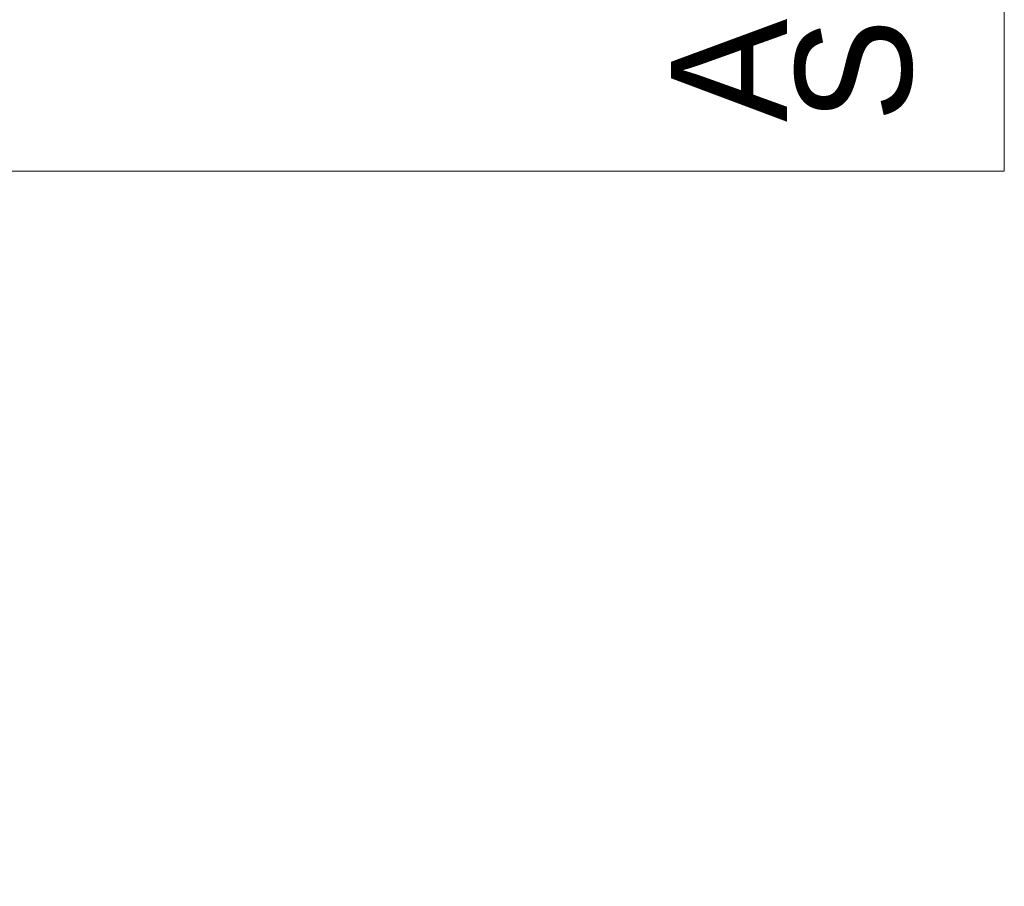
# Model space of a CAD drawing. Header units: millimetres. Extents: x -38341 to 3709, y -10682 to 48718.
# Tile 105 of 111: x -1975 to -68, y 39637 to 41316. Entities that reach past the tile are written whole.
import ezdxf

# ---------------------------------------------------------------- set-up
doc = ezdxf.new("R2010")
doc.units = ezdxf.units.MM
doc.header["$LTSCALE"] = 50
for name, color, linetype, lineweight in [('05記号ラベル-断面線', 7, 'Continuous', 5), ('05記号ラベル-断面線_ハッチング', 7, 'Continuous', 5), ('一般', 7, 'Continuous', 5)]:
    doc.layers.add(name, color=color, linetype=linetype, lineweight=lineweight)
doc.styles.add('PT Sans Narrow', font='PTSans.ttc')

# ---------------------------------------------------------------- blocks, each defined once
blk = doc.blocks.new('グループ-554')
at = {"layer": '05記号ラベル-断面線_ハッチング', "linetype": 'Continuous', "lineweight": 0, "transparency": 33554687}
blk.add_hatch(color=7, dxfattribs=at).paths.add_polyline_path([(13860, 5356.2), (13860, 6186.7), (13735.6, 5880), (13860, 5880)])
at = {"layer": '05記号ラベル-断面線', "color": 7, "linetype": 'Continuous', "lineweight": 5, "transparency": 33554687, "flags": 128}
blk.add_lwpolyline([(13860, 5356.2), (13860, 6186.7), (13735.6, 5880), (13860, 5880)], dxfattribs=at)
at = {"layer": '05記号ラベル-断面線', "color": 7, "transparency": 33554687, "insert": (13683.5, 5451.5), "char_height": 224.9, "width": 735.502, "attachment_point": 7, "rotation": 90, "line_spacing_factor": 0.64257, "style": 'PT Sans Narrow'}
blk.add_mtext('A\\PSht-1', dxfattribs=at)
blk = doc.blocks.new('グループ-555')
at = {"layer": '05記号ラベル-断面線', "color": 7, "linetype": 'Continuous', "lineweight": 5, "transparency": 33554687, "flags": 128}
blk.add_lwpolyline([(-2320, 3970.7), (5025, 3970.7), (5025, 5356.2), (13860, 5356.2)], dxfattribs=at)
at = {"layer": '05記号ラベル-断面線', "color": 7, "transparency": 33554687}
blk.add_blockref('グループ-554', (0, 0), dxfattribs=at)
blk = doc.blocks.new('_line-2 (3D)')
at = {"layer": '05記号ラベル-断面線', "color": 7, "transparency": 33554687}
blk.add_blockref('グループ-555', (0, 0), dxfattribs=at)

msp = doc.modelspace()

# ---------------------------------------------------------------- block references
at = {"layer": '一般', "color": 7, "transparency": 33554687}
msp.add_blockref('_line-2 (3D)', (-13927.831, 35665.986), dxfattribs=at)

doc.saveas('drawing.dxf')
